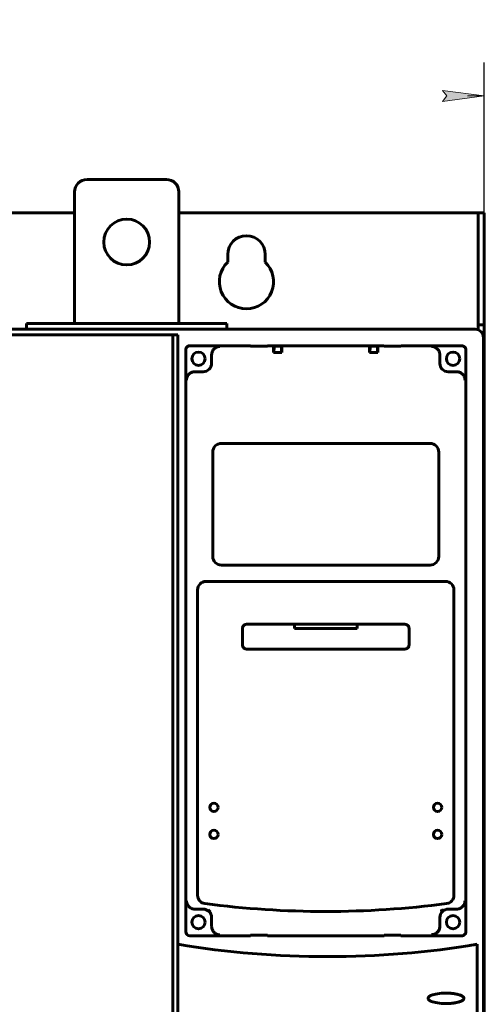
# Model space of a CAD drawing. Header units: millimetres. Extents: x 0 to 297, y 0 to 292.
# Tile 6 of 8: x 84 to 112, y 127 to 186. Entities that reach past the tile are written whole.
import ezdxf

# ---------------------------------------------------------------- set-up
doc = ezdxf.new("R2010")
doc.units = ezdxf.units.MM
doc.linetypes.add('K5LT_BASIC', pattern=[0])
doc.linetypes.add('K5LT_THIN', pattern=[0])
doc.layers.add('Системный слой', color=7, linetype='Continuous')
doc.styles.add('KDIMTEXTSTYLE', font='GOST_AU.SHX', dxfattribs={"width": 0.96, "oblique": 15, "height": 5})
doc.dimstyles.new('KDIMSTYLE (0.25)', dxfattribs={"dimtxt": 5, "dimasz": 1, "dimexe": 2, "dimexo": 0, "dimgap": 1, "dimtad": 1, "dimlfac": 4, "dimtxsty": 'KDIMTEXTSTYLE', "dimsah": 1, "dimcen": 0, "dimdle": 1, "dimadec": 0, "dimazin": 0, "dimtfac": 0.667, "dimtmove": 0, "dimatfit": 3, "dimfxl": 1, "dimtvp": 1, "dimtolj": 1, "dimtzin": 0, "dimarcsym": 0})

# ---------------------------------------------------------------- blocks, each defined once
blk = doc.blocks.new('U13')
at = {"layer": 'Системный слой', "color": 150, "linetype": 'K5LT_BASIC', "lineweight": 60, "true_color": 0x0080ff}
for p, q in [((54.215, 174.627), (43.89, 174.627)), ((70.715, 174.627), (60.465, 174.627)), ((87.215, 174.627), (76.965, 174.627)), ((111.14, 174.627), (93.465, 174.627))]:
    blk.add_line(p, q, dxfattribs=at)
blk = doc.blocks.new('U14')
at = {"layer": 'Системный слой', "color": 150, "linetype": 'K5LT_BASIC', "lineweight": 60, "true_color": 0x0080ff}
for p, q in [((111.765, 167.921), (111.765, 167.377)), ((111.765, 167.077), (111.765, 167.002))]:
    blk.add_line(p, q, dxfattribs=at)
blk = doc.blocks.new('U25')
at = {"layer": 'Системный слой', "color": 150, "linetype": 'K5LT_BASIC', "lineweight": 60, "true_color": 0x0080ff}
for p, q in [((110.972, 130.755), (110.786, 130.726)), ((111.157, 130.785), (110.972, 130.755)), ((111.343, 130.815), (111.157, 130.785))]:
    blk.add_line(p, q, dxfattribs=at)
blk = doc.blocks.new('U26')
at = {"layer": 'Системный слой', "color": 150, "linetype": 'K5LT_BASIC', "lineweight": 60, "true_color": 0x0080ff}
for p, q in [((43.268, 167.377), (43.265, 167.377)), ((111.765, 167.377), (111.661, 167.377))]:
    blk.add_line(p, q, dxfattribs=at)
blk = doc.blocks.new('U27')
at = {"layer": 'Системный слой', "color": 150, "linetype": 'K5LT_BASIC', "lineweight": 60, "true_color": 0x0080ff}
for p, q in [((111.672, 167.354), (111.701, 167.366)), ((111.701, 167.366), (111.702, 167.366)), ((111.702, 167.366), (111.704, 167.367)), ((111.704, 167.367), (111.708, 167.368)), ((111.708, 167.368), (111.716, 167.37)), ((111.716, 167.37), (111.731, 167.374)), ((111.731, 167.374), (111.762, 167.377)), ((111.762, 167.377), (111.765, 167.377))]:
    blk.add_line(p, q, dxfattribs=at)
blk = doc.blocks.new('U28')
at = {"layer": 'Системный слой', "color": 150, "linetype": 'K5LT_BASIC', "lineweight": 60, "true_color": 0x0080ff}
for p, q in [((111.715, 166.957), (111.721, 166.959)), ((111.721, 166.959), (111.721, 166.96)), ((111.721, 166.96), (111.722, 166.96)), ((111.722, 166.96), (111.724, 166.961)), ((111.724, 166.961), (111.728, 166.963)), ((111.728, 166.963), (111.735, 166.967)), ((111.735, 166.967), (111.747, 166.975)), ((111.747, 166.975), (111.754, 166.981)), ((111.754, 166.981), (111.755, 166.982)), ((111.754, 166.981), (111.754, 166.981)), ((111.755, 166.982), (111.757, 166.984)), ((111.757, 166.984), (111.759, 166.987)), ((111.759, 166.987), (111.763, 166.994)), ((111.763, 166.994), (111.765, 167.002))]:
    blk.add_line(p, q, dxfattribs=at)
blk = doc.blocks.new('U29')
at = {"layer": 'Системный слой', "color": 150, "linetype": 'K5LT_BASIC', "lineweight": 60, "true_color": 0x0080ff}
for p, q in [((111.715, 167.075), (111.731, 167.076)), ((111.731, 167.076), (111.748, 167.077)), ((111.748, 167.077), (111.765, 167.077))]:
    blk.add_line(p, q, dxfattribs=at)
blk = doc.blocks.new('KDIMARROW_01')
at = {"layer": 'Системный слой'}
blk.add_hatch(color=0, dxfattribs=at).paths.add_polyline_path([(0, 0), (-2.5, 0.329), (-2.25, 0), (-2.5, -0.329)])
at = {"layer": 'Системный слой', "color": 0, "linetype": 'K5LT_THIN', "lineweight": 18}
for p, q in [((-2.25, 0), (-2.5, 0.329)), ((-2.5, 0.329), (0, 0)), ((0, 0), (-2.5, -0.329)), ((-2.5, -0.329), (-2.25, 0)), ((0, 0), (-1, 0))]:
    blk.add_line(p, q, dxfattribs=at)

msp = doc.modelspace()

# ---------------------------------------------------------------- linework, layer by layer
at = {"layer": 'Системный слой', "color": 150, "linetype": 'K5LT_BASIC', "lineweight": 60, "true_color": 0x0080ff}
for p, q in [((92.7147, 176.627), (87.9647, 176.627)), ((87.2147, 168.002), (87.2147, 175.877)), ((93.4647, 168.002), (93.4647, 175.877)), ((111.3897, 174.627), (111.1397, 174.627)), ((111.3897, 167.9207), (111.3897, 174.627)), ((111.7647, 174.627), (111.3897, 174.627)), ((111.7647, 167.9207), (111.7647, 174.627)), ((96.3897, 172.127), (96.3897, 171.6746)), ((98.6397, 171.6746), (98.6397, 172.127)), ((111.2149, 167.652), (43.7146, 167.652)), ((84.3397, 168.002), (96.3397, 168.002)), ((84.3397, 168.002), (84.3397, 167.652)), ((96.3397, 168.002), (96.3397, 167.652)), ((111.3897, 167.9207), (111.3897, 167.6204)), ((111.3897, 167.9207), (111.7647, 167.9207)), ((93.0947, 167.327), (62.7197, 167.327)), ((93.3945, 167.327), (93.0947, 167.327)), ((93.0947, 167.327), (93.0947, 80.577)), ((93.3947, 130.8151), (93.3945, 167.327)), ((111.7147, 80.9018), (111.7147, 167.1522)), ((111.7647, 167.002), (111.7147, 167.002)), ((111.7647, 167.377), (111.7647, 167.077)), ((111.7647, 80.252), (111.7647, 167.002)), ((93.8754, 131.5718), (93.8754, 166.4164)), ((94.1253, 166.6663), (97.7503, 166.6663)), ((97.7503, 166.6663), (97.7647, 166.6447)), ((97.7647, 166.6447), (98.7647, 166.6447)), ((98.7791, 166.6663), (98.7647, 166.6447)), ((98.7791, 166.6663), (105.7503, 166.6663)), ((99.1389, 166.2589), (99.1858, 166.6398)), ((99.1389, 166.4476), (99.1389, 166.2589)), ((99.141, 166.5726), (99.1858, 166.6398)), ((99.5935, 166.6398), (99.1858, 166.6398)), ((99.5935, 166.6398), (99.6405, 166.2589)), ((99.6383, 166.5726), (99.5935, 166.6398)), ((99.6405, 166.4476), (99.6405, 166.2589)), ((104.8889, 166.2589), (104.9358, 166.6398)), ((104.8889, 166.4476), (104.8889, 166.2589)), ((104.891, 166.5726), (104.9358, 166.6398)), ((105.3435, 166.6398), (104.9358, 166.6398)), ((105.3435, 166.6398), (105.3905, 166.2589)), ((105.3883, 166.5726), (105.3435, 166.6398)), ((105.3905, 166.4476), (105.3905, 166.2589)), ((105.7503, 166.6663), (105.7647, 166.6447)), ((105.7647, 166.6447), (106.7647, 166.6447)), ((106.7791, 166.6663), (106.7647, 166.6447)), ((106.7791, 166.6663), (110.4041, 166.6663)), ((110.654, 166.4164), (110.654, 131.5718)), ((95.4284, 166.119), (95.4284, 166.0725)), ((95.4284, 165.6082), (95.4284, 166.0725)), ((99.6405, 166.2589), (99.1389, 166.2589)), ((105.3905, 166.2589), (104.8889, 166.2589)), ((109.1009, 166.0725), (109.1009, 166.119)), ((109.1009, 166.0725), (109.1009, 165.6082)), ((94.4659, 165.1082), (94.4227, 165.1082)), ((94.5036, 165.1082), (94.4659, 165.1082)), ((94.5036, 165.1082), (94.9284, 165.1082)), ((109.6009, 165.1082), (110.0258, 165.1082)), ((110.0635, 165.1082), (110.0258, 165.1082)), ((110.1067, 165.1082), (110.0635, 165.1082)), ((96.0148, 160.8157), (108.5146, 160.8157)), ((95.4943, 154.0453), (95.4943, 160.2952)), ((109.0351, 160.2952), (109.0351, 154.0453)), ((108.5147, 153.5249), (96.0147, 153.5249)), ((109.4441, 152.5453), (95.0852, 152.5453)), ((94.5852, 152.0453), (94.5852, 133.747)), ((109.9441, 133.747), (109.9441, 152.0453)), ((97.5221, 149.9828), (107.0073, 149.9828)), ((100.3897, 149.7278), (100.3897, 149.9828)), ((104.1397, 149.9828), (104.1397, 149.7278)), ((97.2721, 148.7476), (97.2721, 149.7329)), ((104.1397, 149.7278), (100.3897, 149.7278)), ((107.2573, 149.7329), (107.2573, 148.7476)), ((107.0073, 148.4977), (97.5221, 148.4977)), ((94.4227, 132.9207), (94.4659, 132.9207)), ((94.4659, 132.9207), (94.5036, 132.9207)), ((94.9284, 132.9207), (94.5036, 132.9207)), ((95.347, 132.8849), (95.2632, 132.7921)), ((109.1894, 132.8911), (109.2717, 132.797)), ((110.0258, 132.9207), (109.6009, 132.9207)), ((110.0258, 132.9207), (110.0635, 132.9207)), ((110.0635, 132.9207), (110.1067, 132.9207)), ((95.4284, 132.4207), (95.4284, 131.9089)), ((95.4284, 131.9089), (95.4284, 132.4207)), ((109.1009, 131.9087), (109.1009, 132.4207)), ((95.4284, 131.9089), (95.4284, 131.8882)), ((109.1009, 131.8882), (109.1009, 131.9087)), ((97.7647, 131.3219), (94.1252, 131.3219)), ((97.7647, 131.3219), (97.7647, 131.3521)), ((97.7647, 131.3521), (98.7647, 131.3521)), ((98.7647, 131.3521), (98.7647, 131.3219)), ((105.7647, 131.3219), (98.7647, 131.3219)), ((105.7647, 131.3521), (106.7647, 131.3521)), ((105.7647, 131.3219), (105.7647, 131.3521)), ((106.7647, 131.3521), (106.7647, 131.3219)), ((110.4041, 131.3219), (106.7647, 131.3219)), ((93.3945, 80.577), (93.3947, 130.8151)), ((93.3947, 80.577), (93.3947, 130.8151)), ((111.3447, 130.8151), (111.3429, 130.8151)), ((111.3447, 80.577), (111.3447, 130.8151))]:
    msp.add_line(p, q, dxfattribs=at)
for centre, radius in [((90.3397, 172.877), 1.375), ((94.6397, 165.8895), 0.4), ((109.8897, 165.8895), 0.4), ((95.5654, 139.0163), 0.25), ((108.9639, 139.0163), 0.25), ((95.5654, 137.397), 0.25), ((108.9639, 137.397), 0.25), ((94.6397, 132.1395), 0.4), ((109.8897, 132.1395), 0.4)]:
    msp.add_circle(centre, radius, dxfattribs=at)
for centre, radius, start, end in [((87.9647, 175.877), 0.75, 90, 180), ((92.7147, 175.877), 0.75, 0, 90), ((97.5147, 172.127), 1.125, 0, 180), ((97.5147, 170.502), 1.625, 133.813061, 46.186939), ((94.9284, 165.6082), 0.5, 270, 0), ((109.6009, 165.6082), 0.5, 180, 270), ((96.0148, 160.2952), 0.5205, 90, 180), ((108.5146, 160.2952), 0.5205, 0, 90), ((96.0147, 154.0453), 0.5204, 180, 270), ((108.5147, 154.0453), 0.5204, 270, 360), ((95.0852, 152.0453), 0.5, 90, 180), ((109.4441, 152.0453), 0.5, 0, 90), ((95.0852, 133.747), 0.5, 180, 262.557876), ((109.4441, 133.747), 0.5, 277.442124, 360), ((94.9284, 132.4207), 0.5, 47.961485, 90), ((102.2647, 188.7094), 55.9293, 262.557876, 277.442124), ((94.9284, 132.4207), 0.5, 0.0001, 47.961485), ((95.347, 132.8849), 0.125, 227.961551, 227.962509), ((109.6009, 132.4207), 0.5, 131.182637, 179.999905), ((109.6009, 132.4207), 0.5, 90, 131.182637)]:
    msp.add_arc(centre, radius, start, end, dxfattribs=at)
for centre, major_axis, ratio, start_param, end_param in [((94.1255, 131.5721), (0.1454, 0.2037), 0.9989864, 2.1914217, 3.7612588), ((102.3697, 185.012), (0, -54.935), 0.9999996, 6.1190748, 6.4472959)]:
    msp.add_ellipse(centre, major_axis=major_axis, ratio=ratio, start_param=start_param, end_param=end_param, dxfattribs=at)
for points in [[(111.2149, 167.652), (111.3815, 167.652), (111.5886, 167.5258), (111.7147, 167.3188), (111.7147, 167.1522)], [(93.8754, 166.4164), (93.8754, 166.4997), (93.9385, 166.6032), (94.042, 166.6663), (94.1253, 166.6663)], [(95.4284, 166.119), (95.4284, 166.1952), (95.4614, 166.3327), (95.5438, 166.4475), (95.6015, 166.4974)], [(95.9284, 166.6223), (95.8817, 166.6217), (95.7944, 166.6077), (95.6831, 166.56), (95.6258, 166.5184), (95.6015, 166.4974)], [(99.141, 166.5726), (99.1403, 166.5715), (99.1394, 166.5398), (99.1389, 166.4882), (99.1389, 166.4476)], [(99.6405, 166.4476), (99.6405, 166.4882), (99.6399, 166.5398), (99.639, 166.5715), (99.6383, 166.5726)], [(104.891, 166.5726), (104.8903, 166.5715), (104.8894, 166.5398), (104.8889, 166.4882), (104.8889, 166.4476)], [(105.3905, 166.4476), (105.3905, 166.4882), (105.3899, 166.5398), (105.389, 166.5715), (105.3883, 166.5726)], [(108.9279, 166.4974), (108.9038, 166.5182), (108.8469, 166.5596), (108.7355, 166.6076), (108.6479, 166.6217), (108.6009, 166.6223)], [(108.9279, 166.4974), (108.9856, 166.4475), (109.068, 166.3327), (109.1009, 166.1952), (109.1009, 166.119)], [(110.4041, 166.6663), (110.4874, 166.6663), (110.5909, 166.6032), (110.654, 166.4997), (110.654, 166.4164)], [(94.0443, 164.9352), (94.0235, 164.9111), (93.9821, 164.8542), (93.9341, 164.7428), (93.9199, 164.6552), (93.9193, 164.6082)], [(110.61, 164.6082), (110.6094, 164.6549), (110.5954, 164.7422), (110.5477, 164.8536), (110.5061, 164.9109), (110.4851, 164.9352)], [(97.2721, 149.7329), (97.2721, 149.8162), (97.3352, 149.9197), (97.4387, 149.9828), (97.5221, 149.9828)], [(107.0073, 149.9828), (107.0906, 149.9828), (107.1942, 149.9197), (107.2573, 149.8162), (107.2573, 149.7329)], [(97.5221, 148.4977), (97.4387, 148.4977), (97.3352, 148.5608), (97.2721, 148.6643), (97.2721, 148.7476)], [(107.2573, 148.7476), (107.2573, 148.6643), (107.1942, 148.5608), (107.0906, 148.4977), (107.0073, 148.4977)], [(93.9193, 133.4207), (93.9199, 133.374), (93.9339, 133.2867), (93.9817, 133.1754), (94.0233, 133.1181), (94.0443, 133.0937)], [(110.4851, 133.0937), (110.5059, 133.1178), (110.5473, 133.1747), (110.5953, 133.2861), (110.6094, 133.3738), (110.61, 133.4207)], [(110.654, 131.5718), (110.654, 131.4885), (110.5909, 131.385), (110.4874, 131.3219), (110.4041, 131.3219)], [(95.603, 131.5084), (95.6271, 131.4877), (95.6839, 131.4466), (95.7947, 131.3987), (95.8818, 131.3843), (95.9284, 131.3835)], [(108.6009, 131.3835), (108.6473, 131.3843), (108.7341, 131.3986), (108.8448, 131.4462), (108.902, 131.4875), (108.9264, 131.5084)], [(108.3941, 127.577), (108.3941, 127.603), (108.4157, 127.6619), (108.5764, 127.7658), (108.9337, 127.8618), (109.4697, 127.9033), (110.0056, 127.8618), (110.3629, 127.7658), (110.5236, 127.6619), (110.5453, 127.603), (110.5453, 127.577)], [(110.5453, 127.577), (110.5453, 127.5509), (110.5236, 127.4921), (110.3629, 127.3881), (110.0056, 127.2922), (109.4697, 127.2506), (108.9337, 127.2922), (108.5764, 127.3881), (108.4157, 127.4921), (108.3941, 127.5509), (108.3941, 127.577)]]:
    msp.add_open_spline(points, degree=3, dxfattribs=at)
for points, knots in [([(94.0443, 164.9352), (94.0942, 164.9929), (94.209, 165.0753), (94.3464, 165.1082), (94.4227, 165.1082)], [0, 0, 0, 0, 0.5, 0.99999988, 0.99999988, 0.99999988, 0.99999988]), ([(110.1067, 165.1082), (110.1829, 165.1082), (110.3204, 165.0753), (110.4352, 164.9929), (110.4851, 164.9352)], [0.00000013, 0.00000013, 0.00000013, 0.00000013, 0.5, 1, 1, 1, 1]), ([(94.4227, 132.9207), (94.3464, 132.9207), (94.209, 132.9537), (94.0942, 133.0361), (94.0443, 133.0937)], [0.00000013, 0.00000013, 0.00000013, 0.00000013, 0.5, 1, 1, 1, 1]), ([(95.3698, 132.6584), (95.3648, 132.6676), (95.3594, 132.6767), (95.3479, 132.6948), (95.3418, 132.7039), (95.3286, 132.7218), (95.3216, 132.7308), (95.3108, 132.7436), (95.3074, 132.7475), (95.303, 132.7524), (95.302, 132.7534), (95.3002, 132.7554), (95.2994, 132.7563), (95.2968, 132.7591), (95.2951, 132.7609), (95.2899, 132.7664), (95.2864, 132.77), (95.2765, 132.7798), (95.27, 132.786), (95.2632, 132.7921)], [0, 0, 0, 0, 3.4, 3.4, 6.8, 6.8, 10.2, 10.2, 11.694511, 11.694511, 12.0991482, 12.0991482, 12.4561734, 12.4561734, 13.1702239, 13.1702239, 14.5745204, 14.5745204, 16.9981955, 16.9981955, 16.9981955, 16.9981955]), ([(109.1894, 132.8911), (109.1908, 132.8786), (109.1937, 132.8535), (109.1976, 132.8194), (109.1997, 132.801), (109.2006, 132.7933)], [0.00015306, 0.00015306, 0.00015306, 0.00015306, 0.33333333, 0.66666667, 1, 1, 1, 1]), ([(109.1985, 132.7189), (109.2045, 132.7268), (109.2109, 132.7347), (109.2212, 132.7467), (109.2249, 132.7509), (109.2297, 132.7561), (109.2306, 132.7572), (109.2324, 132.7591), (109.2333, 132.76), (109.2359, 132.7627), (109.2376, 132.7645), (109.2428, 132.7699), (109.2463, 132.7734), (109.2569, 132.7837), (109.2642, 132.7904), (109.2717, 132.797)], [7.3240608, 7.3240608, 7.3240608, 7.3240608, 10.2, 10.2, 11.7500108, 11.7500108, 12.1314919, 12.1314919, 12.4680857, 12.4680857, 13.1412731, 13.1412731, 14.4652057, 14.4652057, 17, 17, 17, 17]), ([(110.4851, 133.0937), (110.4352, 133.0361), (110.3204, 132.9537), (110.1829, 132.9207), (110.1067, 132.9207)], [0, 0, 0, 0, 0.5, 0.99999988, 0.99999988, 0.99999988, 0.99999988]), ([(95.603, 131.5084), (95.5448, 131.5583), (95.4617, 131.6735), (95.4284, 131.8116), (95.4284, 131.8882)], [0, 0, 0, 0, 0.5, 0.99999969, 0.99999969, 0.99999969, 0.99999969]), ([(108.601, 131.3921), (108.6191, 131.3921), (108.6561, 131.3941), (108.7129, 131.4037), (108.7709, 131.421), (108.8294, 131.447), (108.8872, 131.4825), (108.9421, 131.5279), (108.9926, 131.5837), (109.0369, 131.6504), (109.0722, 131.7283), (109.0953, 131.8149), (109.1009, 131.877), (109.1009, 131.9087)], [0, 0, 0, 0, 0.09090909, 0.18181818, 0.27272727, 0.36363636, 0.45454545, 0.54545455, 0.63636364, 0.72727273, 0.81818182, 0.90909091, 0.99999979, 0.99999979, 0.99999979, 0.99999979]), ([(109.1009, 131.8882), (109.1009, 131.8116), (109.0677, 131.6735), (108.9846, 131.5583), (108.9264, 131.5084)], [0.00000032, 0.00000032, 0.00000032, 0.00000032, 0.5, 1, 1, 1, 1]), ([(110.5452, 127.5728), (110.5452, 127.573), (110.5452, 127.5733), (110.5452, 127.5738), (110.5452, 127.574), (110.5452, 127.5743), (110.5453, 127.5744), (110.5453, 127.5747), (110.5453, 127.5749), (110.5453, 127.5753), (110.5453, 127.5755), (110.5453, 127.5759), (110.5453, 127.5761), (110.5453, 127.5763), (110.5453, 127.5764), (110.5453, 127.5765), (110.5453, 127.5765), (110.5453, 127.5767), (110.5453, 127.5767), (110.5453, 127.5769), (110.5453, 127.5769), (110.5453, 127.577), (110.5453, 127.577), (110.5453, 127.5771), (110.5453, 127.5771), (110.5453, 127.5772), (110.5453, 127.5772), (110.5453, 127.5773), (110.5453, 127.5774), (110.5453, 127.5776), (110.5453, 127.5777), (110.5453, 127.578), (110.5453, 127.5782), (110.5453, 127.5788), (110.5453, 127.5792), (110.5452, 127.5802), (110.5452, 127.5806), (110.5452, 127.5814), (110.5452, 127.5817), (110.5451, 127.5823), (110.5451, 127.5826), (110.5451, 127.5832), (110.545, 127.5836), (110.545, 127.5843), (110.545, 127.5846), (110.5449, 127.5853), (110.5449, 127.5857), (110.5448, 127.5867), (110.5447, 127.5875), (110.5445, 127.5889), (110.5444, 127.5897), (110.5442, 127.5911), (110.5441, 127.5919), (110.5438, 127.5933), (110.5437, 127.594), (110.543, 127.5976), (110.5423, 127.6005), (110.5405, 127.6066), (110.5394, 127.6098), (110.5374, 127.6147), (110.5367, 127.6165), (110.5343, 127.6217), (110.5325, 127.6251), (110.5271, 127.6346), (110.523, 127.6405), (110.5137, 127.6524), (110.5083, 127.6585), (110.4955, 127.6712), (110.4884, 127.6774), (110.4722, 127.6904), (110.463, 127.697), (110.4414, 127.7112), (110.4292, 127.7184), (110.4025, 127.7328), (110.3878, 127.7399), (110.354, 127.7552), (110.3337, 127.7634), (110.2882, 127.78), (110.2643, 127.7878), (110.2237, 127.7999), (110.2067, 127.8046), (110.1764, 127.8127), (110.1633, 127.8159), (110.11, 127.8285), (110.0666, 127.8374), (109.9679, 127.8545), (109.9155, 127.8618), (109.7879, 127.8764), (109.7107, 127.8824), (109.5769, 127.8883), (109.5233, 127.8895), (109.4697, 127.8895)], [0, 0, 0, 0, 0.0279587, 0.0279587, 0.0559175, 0.0559175, 0.0657366, 0.0657366, 0.0853749, 0.0853749, 0.1126111, 0.1126111, 0.1333748, 0.1333748, 0.1382661, 0.1382661, 0.1445407, 0.1445407, 0.1537273, 0.1537273, 0.1582273, 0.1582273, 0.1627273, 0.1627273, 0.1672273, 0.1672273, 0.1717273, 0.1717273, 0.1776644, 0.1776644, 0.1906404, 0.1906404, 0.2159915, 0.2159915, 0.2622189, 0.2622189, 0.31943, 0.31943, 0.352898, 0.352898, 0.3863661, 0.3863661, 0.4262262, 0.4262262, 0.4660863, 0.4660863, 0.5059464, 0.5059464, 0.5903756, 0.5903756, 0.6748048, 0.6748048, 0.759234, 0.759234, 0.8436632, 0.8436632, 1.1821677, 1.1821677, 1.5698998, 1.5698998, 1.7888555, 1.7888555, 2.226767, 2.226767, 3.0363727, 3.0363727, 3.9789362, 3.9789362, 5.0579625, 5.0579625, 6.3907575, 6.3907575, 7.9370069, 7.9370069, 9.8753716, 9.8753716, 12.3128668, 12.3128668, 15.1024299, 15.1024299, 17.1841861, 17.1841861, 18.8109748, 18.8109748, 23.7112395, 23.7112395, 29.7840428, 29.7840428, 38.7840428, 38.7840428, 45, 45, 45, 45]), ([(109.4697, 127.2645), (109.5467, 127.2645), (109.6238, 127.2668), (109.7831, 127.2771), (109.8584, 127.2846), (110.0013, 127.3044), (110.0751, 127.3175), (110.1583, 127.3368), (110.1739, 127.3405), (110.2134, 127.3512), (110.2364, 127.3576), (110.2894, 127.3742), (110.32, 127.385), (110.371, 127.4061), (110.3895, 127.4146), (110.4237, 127.4324), (110.4395, 127.4413), (110.4666, 127.4594), (110.477, 127.467), (110.4953, 127.4825), (110.5035, 127.4903), (110.5169, 127.5053), (110.5222, 127.5121), (110.531, 127.5258), (110.5346, 127.5324), (110.5395, 127.5442), (110.5412, 127.5493), (110.5429, 127.5562), (110.5433, 127.558), (110.5439, 127.561), (110.5441, 127.5623), (110.5444, 127.5641), (110.5444, 127.5645), (110.5445, 127.5653), (110.5446, 127.5658), (110.5447, 127.5664), (110.5447, 127.5667), (110.5448, 127.5671), (110.5448, 127.5673), (110.5448, 127.5678), (110.5449, 127.5681), (110.5449, 127.5687), (110.5449, 127.569), (110.545, 127.5696), (110.545, 127.5699), (110.5451, 127.5707), (110.5451, 127.5712), (110.5452, 127.5721), (110.5452, 127.5726), (110.5452, 127.5732), (110.5452, 127.5733), (110.5452, 127.5736), (110.5452, 127.5739), (110.5453, 127.5745), (110.5453, 127.5749), (110.5453, 127.5759), (110.5453, 127.5764), (110.5453, 127.577)], [0, 0, 0, 0, 5.2, 5.2, 10.4, 10.4, 14.9730624, 14.9730624, 16.0913861, 16.0913861, 17.769866, 17.769866, 19.8196482, 19.8196482, 21.2450974, 21.2450974, 22.4499506, 22.4499506, 23.3230178, 23.3230178, 24.0616427, 24.0616427, 24.646999, 24.646999, 25.1413497, 25.1413497, 25.4963736, 25.4963736, 25.6153917, 25.6153917, 25.703945, 25.703945, 25.7315054, 25.7315054, 25.7613037, 25.7613037, 25.7759665, 25.7759665, 25.7905892, 25.7905892, 25.8105145, 25.8105145, 25.8304398, 25.8304398, 25.8503651, 25.8503651, 25.8813809, 25.8813809, 25.9123966, 25.9123966, 25.9216521, 25.9216521, 25.9358582, 25.9358582, 25.9642705, 25.9642705, 26, 26, 26, 26])]:
    msp.add_open_spline(points, degree=3, knots=knots, dxfattribs=at)

# ---------------------------------------------------------------- block references
at = {"layer": 'Системный слой'}
for name in ['U13', 'U14', 'U26', 'U27', 'U29', 'U28', 'U25']:
    msp.add_blockref(name, (0, 0), dxfattribs=at)

# ---------------------------------------------------------------- dimensions: what is measured, and where the dimension line sits
at = {"layer": 'Системный слой', "color": 7}
msp.add_linear_dim(base=(111.7647, 181.627), p1=(41.2147, 160.3523), p2=(111.7647, 174.627), location=(76.4897, 181.627), text='\\H2.5;\\W0.965;\\Q15;\\H2.5;\\W0.965;\\Q15;\\Q15;Ш', dimstyle='KDIMSTYLE (0.25)', override={"dimexo": 0, "dimblk1": 'KDIMARROW_01', "dimblk2": 'KDIMARROW_01', "dimse1": 0, "dimse2": 0, "dimclrt": 7, "dimtolj": 1}, dxfattribs=at).render()

doc.saveas('drawing.dxf')
